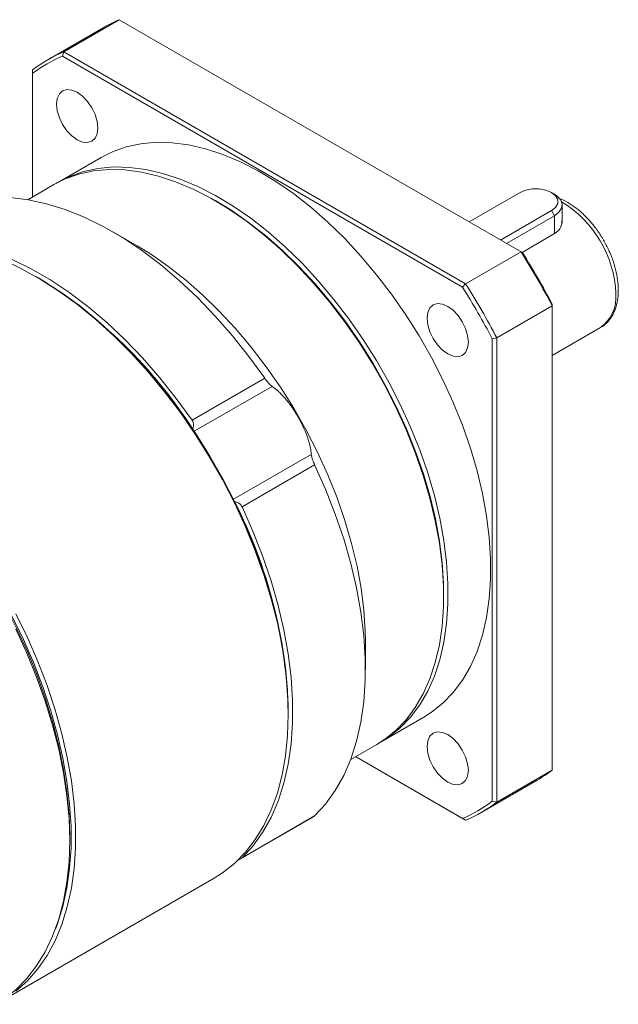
# Model space of a CAD drawing. Header units: millimetres. Extents: x 1342 to 1766, y 1019 to 1318.
# Tile 5 of 10: x 1506 to 1545, y 1091 to 1156. Entities that reach past the tile are written whole.
import ezdxf

# ---------------------------------------------------------------- set-up
doc = ezdxf.new("R2010")
doc.units = ezdxf.units.MM
doc.layers.get('0').update_dxf_attribs({"lineweight": 18})

msp = doc.modelspace()

# ---------------------------------------------------------------- linework, layer by layer
at = {"color": 7, "linetype": 'Continuous', "lineweight": 15}
for p, q in [((1512.19755, 1156.24296), (1508.53474, 1154.12846)), ((1538.76069, 1140.90839), (1512.19755, 1156.24296)), ((1511.13029, 1155.71234), (1507.46747, 1153.59785)), ((1508.4417, 1153.83925), (1508.53474, 1154.12846)), ((1508.53474, 1154.12846), (1535.09787, 1138.79389)), ((1534.89393, 1138.56871), (1508.4417, 1153.83925)), ((1506.47209, 1152.93733), (1506.47209, 1152.70185)), ((1506.47209, 1152.70185), (1506.47209, 1144.5364)), ((1510.99368, 1147.14666), (1508.17233, 1145.51793)), ((1507.87534, 1145.34648), (1506.15222, 1144.35175)), ((1518.7004, 1144.20233), (1518.55193, 1144.28807)), ((1538.69495, 1144.8304), (1535.33089, 1142.88837)), ((1540.97203, 1144.71595), (1540.77401, 1144.8303)), ((1537.40978, 1141.68825), (1540.77384, 1143.63028)), ((1540.97183, 1143.28735), (1540.77384, 1143.63028)), ((1541.48439, 1142.79051), (1541.48439, 1144.00171)), ((1540.97183, 1143.28735), (1537.80579, 1141.45964)), ((1513.37944, 1141.30206), (1511.77104, 1142.23087)), ((1540.97183, 1142.10896), (1538.82641, 1140.87043)), ((1535.09787, 1138.79389), (1538.76069, 1140.90839)), ((1538.85372, 1140.85465), (1538.76069, 1140.90839)), ((1506.82126, 1139.20198), (1506.6728, 1139.28772)), ((1535.09787, 1138.79389), (1534.89393, 1138.56871)), ((1540.82334, 1137.33577), (1537.16052, 1135.22128)), ((1540.82334, 1137.33577), (1540.82334, 1137.44318)), ((1540.82334, 1106.66165), (1540.82334, 1137.33577)), ((1540.82334, 1134.05689), (1544.0156, 1135.89974)), ((1536.86354, 1135.15724), (1537.16052, 1135.22128)), ((1536.86354, 1104.61119), (1536.86354, 1135.15724)), ((1537.16052, 1135.22128), (1537.16052, 1104.54715)), ((1517.01271, 1129.78391), (1521.81397, 1132.55561)), ((1525.1158, 1126.83667), (1520.31455, 1124.06496)), ((1533.6462, 1118.14118), (1533.6462, 1118.31263)), ((1528.47372, 1113.29784), (1528.47372, 1115.15517)), ((1523.37548, 1110.35469), (1523.37548, 1110.52614)), ((1529.52059, 1108.53764), (1532.34195, 1110.16638)), ((1527.50048, 1107.37146), (1529.22361, 1108.3662)), ((1535.09787, 1103.35602), (1527.82133, 1107.55668)), ((1527.82136, 1107.55669), (1534.89393, 1103.47379)), ((1537.16052, 1104.54715), (1540.82334, 1106.66165)), ((1536.16514, 1103.88664), (1539.82795, 1106.00114)), ((1537.16052, 1104.54715), (1536.86354, 1104.61119)), ((1520.26097, 1100.82541), (1525.07924, 1103.60693)), ((1520.31455, 1100.86428), (1525.1158, 1103.63598)), ((1525.1158, 1103.63598), (1525.07611, 1103.6123)), ((1534.89393, 1103.47379), (1535.09787, 1103.35602)), ((1508.92222, 1102.011), (1508.92222, 1102.29674)), ((1519.99485, 1100.67118), (1521.87441, 1101.75622)), ((1520.25847, 1100.82963), (1520.31455, 1100.86428)), ((1504.42434, 1091.42301), (1518.48162, 1099.53811))]:
    msp.add_line(p, q, dxfattribs=at)
at = {"color": 8, "linetype": 'Continuous', "lineweight": 15}
for p, q in [((1540.97183, 1142.10896), (1540.97183, 1143.28735)), ((1522.30163, 1132.01946), (1517.15718, 1129.04963)), ((1519.75089, 1124.55718), (1524.89535, 1127.52701))]:
    msp.add_line(p, q, dxfattribs=at)
at = {"color": 7, "linetype": 'Continuous', "lineweight": 15, "flags": 128}
for points in [[(1508.05663, 1150.65994), (1508.10302, 1150.22634), (1508.239, 1149.76874), (1508.45532, 1149.31832), (1508.73722, 1148.90578), (1509.06552, 1148.55924), (1509.41782, 1148.3023), (1509.77011, 1148.15248), (1510.09841, 1148.11999), (1510.38032, 1148.20704), (1510.59663, 1148.40771), (1510.73261, 1148.7083), (1510.779, 1149.08835), (1510.73261, 1149.52195), (1510.59663, 1149.97955), (1510.38032, 1150.42996), (1510.09841, 1150.8425), (1509.77011, 1151.18905), (1509.41782, 1151.44598), (1509.06552, 1151.5958), (1508.73722, 1151.62829), (1508.45532, 1151.54124), (1508.239, 1151.34058), (1508.10302, 1151.03998), (1508.05663, 1150.65994)], [(1510.99368, 1147.14666), (1511.74139, 1147.52168), (1512.65267, 1147.84438), (1513.61817, 1148.05169), (1514.63208, 1148.14234), (1515.68831, 1148.11581), (1516.78049, 1147.97225), (1517.90207, 1147.71252), (1519.0463, 1147.33819), (1520.20629, 1146.8515), (1521.37507, 1146.25539), (1522.54561, 1145.55343), (1523.71088, 1144.74986), (1524.86385, 1143.84949), (1525.99761, 1142.85776), (1527.10532, 1141.78061), (1528.18033, 1140.62454), (1529.21618, 1139.39649), (1530.20663, 1138.10385), (1531.14573, 1136.75439), (1532.02782, 1135.35623), (1532.84761, 1133.91777), (1533.60016, 1132.44768), (1534.28095, 1130.95478), (1534.88588, 1129.44807), (1535.41132, 1127.93659), (1535.8541, 1126.42944), (1536.21157, 1124.93568), (1536.48156, 1123.46431), (1536.66247, 1122.02416), (1536.75319, 1120.62389), (1536.75319, 1119.27194), (1536.66247, 1117.97643), (1536.48156, 1116.74515), (1536.21157, 1115.5855), (1535.8541, 1114.50446), (1535.41132, 1113.50854), (1534.88588, 1112.60372), (1534.28095, 1111.79544), (1533.60016, 1111.08857), (1532.84761, 1110.48735), (1532.34195, 1110.16638)], [(1529.22361, 1108.3662), (1529.72927, 1108.68717), (1530.48182, 1109.28839), (1531.16261, 1109.99526), (1531.76754, 1110.80354), (1532.29298, 1111.70836), (1532.73576, 1112.70428), (1533.09322, 1113.78532), (1533.36322, 1114.94497), (1533.54413, 1116.17625), (1533.63485, 1117.47176), (1533.63485, 1118.82371), (1533.54413, 1120.22398), (1533.36322, 1121.66413), (1533.09322, 1123.1355), (1532.73576, 1124.62926), (1532.29298, 1126.13641), (1531.76754, 1127.64789), (1531.16261, 1129.1546), (1530.48182, 1130.6475), (1529.72927, 1132.11759), (1528.90948, 1133.55605), (1528.02738, 1134.95421), (1527.08829, 1136.30367), (1526.09784, 1137.59631), (1525.06199, 1138.82436), (1523.98698, 1139.98043), (1522.87927, 1141.05758), (1521.74551, 1142.04931), (1520.59253, 1142.94968), (1519.42727, 1143.75325), (1518.25673, 1144.45521), (1517.08795, 1145.05132), (1515.92795, 1145.53801), (1514.78373, 1145.91234), (1513.66215, 1146.17207), (1512.56997, 1146.31563), (1511.51374, 1146.34216), (1510.49983, 1146.25151), (1509.53433, 1146.0442), (1508.62305, 1145.7215), (1507.87534, 1145.34648)], [(1508.02487, 1145.43042), (1508.06845, 1145.45679), (1508.92004, 1145.89295), (1509.83132, 1146.21565), (1510.79682, 1146.42295), (1511.81073, 1146.51361), (1512.86695, 1146.48708), (1513.95914, 1146.34352), (1515.08071, 1146.08379), (1516.22494, 1145.70945), (1517.38493, 1145.22277), (1518.55371, 1144.62665), (1519.72426, 1143.9247), (1520.88952, 1143.12112), (1522.0425, 1142.22076), (1523.17625, 1141.22902), (1524.28396, 1140.15188), (1525.35898, 1138.99581), (1526.39482, 1137.76776), (1527.38527, 1136.47511), (1528.32437, 1135.12565), (1529.20646, 1133.72749), (1530.02625, 1132.28904), (1530.7788, 1130.81895), (1531.45959, 1129.32605), (1532.06453, 1127.81933), (1532.58996, 1126.30785), (1533.03274, 1124.8007), (1533.39021, 1123.30695), (1533.66021, 1121.83557), (1533.84111, 1120.39542), (1533.93184, 1118.99516), (1533.93184, 1117.64321), (1533.84111, 1116.34769), (1533.66021, 1115.11641), (1533.39021, 1113.95677), (1533.03274, 1112.87573), (1532.58996, 1111.87981), (1532.06453, 1110.97499), (1531.45959, 1110.16671), (1530.7788, 1109.45984), (1530.02625, 1108.85862), (1529.37107, 1108.45371)], [(1540.77384, 1143.63028), (1541.04417, 1143.84508), (1541.1863, 1144.09759), (1541.1863, 1144.36309), (1541.04417, 1144.6156), (1540.77384, 1144.8304), (1540.40176, 1144.98646), (1539.96435, 1145.06851), (1539.50443, 1145.06851), (1539.06703, 1144.98646), (1538.69495, 1144.8304)], [(1501.72267, 1144.15407), (1502.76374, 1144.38836), (1503.85667, 1144.49914), (1504.99515, 1144.48578), (1506.17264, 1144.34836), (1507.38235, 1144.08767), (1508.61732, 1143.7052), (1509.87043, 1143.20317), (1511.13447, 1142.58446), (1512.40217, 1141.85264), (1513.66621, 1141.01191), (1514.91932, 1140.06713), (1516.15429, 1139.02373), (1517.364, 1137.88772), (1518.54149, 1136.66565), (1519.67997, 1135.36454), (1520.7729, 1133.99189), (1521.81397, 1132.55561)], [(1540.97203, 1144.71595), (1541.13534, 1144.60713), (1541.37406, 1144.35476), (1541.47993, 1144.07378), (1541.4444, 1143.78696), (1541.27033, 1143.51755), (1540.97183, 1143.28735)], [(1533.6462, 1118.31263), (1533.63496, 1118.98845), (1533.54513, 1120.37494), (1533.366, 1121.80092), (1533.09866, 1123.25783), (1532.74472, 1124.73689), (1532.30629, 1126.22921), (1531.78602, 1127.72582), (1531.18704, 1129.21772), (1530.51294, 1130.69593), (1529.76779, 1132.15157), (1528.95607, 1133.57587), (1528.08265, 1134.96028), (1527.15279, 1136.29647), (1526.17209, 1137.57639), (1525.14643, 1138.79236), (1524.08199, 1139.93707), (1522.98517, 1141.00362), (1521.86257, 1141.9856), (1520.72093, 1142.8771), (1519.56713, 1143.67277), (1518.7004, 1144.20233)], [(1518.7004, 1144.20233), (1519.56713, 1143.67277), (1520.72093, 1142.8771), (1521.86257, 1141.9856), (1522.98517, 1141.00362), (1524.08199, 1139.93707), (1525.14643, 1138.79236), (1526.17209, 1137.57639), (1527.15279, 1136.29647), (1528.08265, 1134.96028), (1528.95607, 1133.57587), (1529.76779, 1132.15157), (1530.51294, 1130.69593), (1531.18704, 1129.21772), (1531.78602, 1127.72582), (1532.30629, 1126.22921), (1532.74472, 1124.73689), (1533.09866, 1123.25783), (1533.366, 1121.80092), (1533.54513, 1120.37494), (1533.63496, 1118.98845), (1533.6462, 1118.31263)], [(1496.92142, 1141.38237), (1497.96249, 1141.61665), (1499.05541, 1141.72743), (1500.1939, 1141.71407), (1501.37138, 1141.57665), (1502.5811, 1141.31596), (1503.81606, 1140.9335), (1505.06918, 1140.43146), (1506.33322, 1139.81276), (1507.60091, 1139.08093), (1508.86495, 1138.24021), (1510.11807, 1137.29543), (1511.35303, 1136.25203), (1512.56275, 1135.11602), (1513.74023, 1133.89394), (1514.87872, 1132.59283), (1515.97164, 1131.22019), (1517.01271, 1129.78391)], [(1513.37944, 1141.30206), (1514.25478, 1140.76724), (1515.42005, 1139.96366), (1516.57302, 1139.0633), (1517.70678, 1138.07156), (1518.81449, 1136.99442), (1519.88951, 1135.83835), (1520.92535, 1134.6103), (1521.9158, 1133.31766), (1522.8549, 1131.9682), (1523.73699, 1130.57004), (1524.55678, 1129.13158), (1525.30933, 1127.66149), (1525.99012, 1126.16859), (1526.59505, 1124.66187), (1527.12049, 1123.15039), (1527.56327, 1121.64325), (1527.92074, 1120.14949), (1528.19073, 1118.67811), (1528.37164, 1117.23796), (1528.46236, 1115.8377), (1528.47372, 1115.15517)], [(1523.37548, 1110.35469), (1523.32986, 1111.8057), (1523.19325, 1113.30145), (1522.9664, 1114.83379), (1522.65054, 1116.39433), (1522.2474, 1117.97455), (1521.75918, 1119.56583), (1521.18856, 1121.15947), (1520.53863, 1122.74677), (1519.81297, 1124.31906), (1519.01552, 1125.86775), (1518.15064, 1127.38439), (1517.22306, 1128.86069), (1516.23785, 1130.28859), (1515.20038, 1131.66028), (1514.11632, 1132.96829), (1512.99159, 1134.20545), (1511.83233, 1135.36503), (1510.64488, 1136.44067), (1509.43572, 1137.42652), (1508.21146, 1138.31718), (1506.97878, 1139.10779), (1505.74441, 1139.79403), (1504.5151, 1140.37215)], [(1506.82126, 1139.20198), (1507.12453, 1139.02365), (1508.34625, 1138.24007), (1509.55963, 1137.35733), (1510.75804, 1136.38024), (1511.93494, 1135.31416), (1513.08389, 1134.16489), (1514.19862, 1132.93872), (1515.27305, 1131.64235), (1516.30129, 1130.28284), (1517.27775, 1128.86764), (1518.19709, 1127.40446), (1519.05427, 1125.90131), (1519.84463, 1124.36638), (1520.56385, 1122.80806), (1521.208, 1121.23487), (1521.77355, 1119.6554), (1522.25743, 1118.07826), (1522.65698, 1116.51209), (1522.97003, 1114.96542), (1523.19487, 1113.44671), (1523.33026, 1111.96425), (1523.37548, 1110.52614)], [(1532.55663, 1136.51639), (1532.60302, 1136.08279), (1532.739, 1135.62519), (1532.95532, 1135.17477), (1533.23722, 1134.76224), (1533.56552, 1134.41569), (1533.91782, 1134.15875), (1534.27011, 1134.00893), (1534.59841, 1133.97644), (1534.88032, 1134.06349), (1535.09663, 1134.26416), (1535.23261, 1134.56475), (1535.279, 1134.9448), (1535.23261, 1135.3784), (1535.09663, 1135.836), (1534.88032, 1136.28641), (1534.59841, 1136.69895), (1534.27011, 1137.0455), (1533.91782, 1137.30243), (1533.56552, 1137.45225), (1533.23722, 1137.48474), (1532.95532, 1137.39769), (1532.739, 1137.19703), (1532.60302, 1136.89643), (1532.55663, 1136.51639)], [(1492.46698, 1130.80114), (1492.76843, 1130.62387), (1493.98285, 1129.84497), (1495.18898, 1128.96751), (1496.38022, 1127.99627), (1497.55008, 1126.93655), (1498.69216, 1125.79416), (1499.80023, 1124.57532), (1500.86823, 1123.2867), (1501.89033, 1121.93532), (1502.86095, 1120.52858), (1503.77478, 1119.07415), (1504.62685, 1117.57998), (1505.41248, 1116.05423), (1506.1274, 1114.50524), (1506.76769, 1112.94145), (1507.32987, 1111.37142), (1507.81085, 1109.80371), (1508.20801, 1108.2469), (1508.51919, 1106.70948), (1508.74269, 1105.19985), (1508.87727, 1103.72626), (1508.92222, 1102.29674)], [(1525.1158, 1126.83667), (1525.83914, 1125.21691), (1526.48145, 1123.58404), (1527.03903, 1121.94748), (1527.50867, 1120.31664), (1527.88767, 1118.70091), (1528.17385, 1117.10961), (1528.36556, 1115.55189), (1528.46169, 1114.03673), (1528.46169, 1112.57284), (1528.36556, 1111.16867), (1528.17385, 1109.83229), (1527.88767, 1108.5714), (1527.50867, 1107.39327), (1527.03903, 1106.30467), (1526.48145, 1105.31187), (1525.83914, 1104.4206), (1525.1158, 1103.63598)], [(1520.31455, 1124.06496), (1521.03788, 1122.4452), (1521.68019, 1120.81234), (1522.23777, 1119.17577), (1522.70742, 1117.54493), (1523.08642, 1115.92921), (1523.3726, 1114.33791), (1523.5643, 1112.78019), (1523.66043, 1111.26502), (1523.66043, 1109.80114), (1523.5643, 1108.39696), (1523.3726, 1107.06059), (1523.08642, 1105.7997), (1522.70742, 1104.62156), (1522.23777, 1103.53296), (1521.68019, 1102.54017), (1521.03788, 1101.64889), (1520.31455, 1100.86428)], [(1505.36567, 1116.98179), (1506.12775, 1115.42023), (1506.81601, 1113.83936), (1507.4267, 1112.2478), (1507.95649, 1110.65425), (1508.40247, 1109.06742), (1508.76221, 1107.49596), (1509.03375, 1105.94847), (1509.21561, 1104.43339), (1509.30679, 1102.959), (1509.30679, 1101.53336), (1509.21561, 1100.16424), (1509.03375, 1098.85913), (1508.76221, 1097.62515), (1508.40247, 1096.46905), (1507.95649, 1095.39713), (1507.4267, 1094.41526), (1506.81601, 1093.52879), (1506.12775, 1092.74257), (1505.36567, 1092.06089)], [(1507.97821, 1096.16302), (1508.11362, 1096.52034), (1508.47017, 1097.66617), (1508.7393, 1098.88918), (1508.91954, 1100.18269), (1509.0099, 1101.53964), (1509.0099, 1102.95261), (1508.91954, 1104.41389), (1508.7393, 1105.9155), (1508.47017, 1107.44924), (1508.11362, 1109.00673), (1507.67161, 1110.57946), (1507.14653, 1112.15884), (1506.54127, 1113.73625), (1505.85912, 1115.30307), (1505.10382, 1116.85075)], [(1508.92222, 1102.011), (1508.8766, 1103.46201), (1508.73999, 1104.95776), (1508.51313, 1106.49009), (1508.19728, 1108.05063), (1507.79414, 1109.63086), (1507.30592, 1111.22214), (1506.73529, 1112.81578), (1506.08537, 1114.40308), (1505.3597, 1115.97537)], [(1518.48162, 1099.53811), (1519.01552, 1099.87553), (1519.81297, 1100.50351), (1520.53863, 1101.23796), (1521.18856, 1102.07488), (1521.75918, 1103.00969), (1522.2474, 1104.03728), (1522.65054, 1105.15206), (1522.9664, 1106.34791), (1523.19325, 1107.61833), (1523.32986, 1108.95635), (1523.37548, 1110.35469)], [(1532.55663, 1108.22469), (1532.60302, 1107.79109), (1532.739, 1107.33349), (1532.95532, 1106.88308), (1533.23722, 1106.47054), (1533.56552, 1106.12399), (1533.91782, 1105.86706), (1534.27011, 1105.71724), (1534.59841, 1105.68475), (1534.88032, 1105.7718), (1535.09663, 1105.97246), (1535.23261, 1106.27306), (1535.279, 1106.6531), (1535.23261, 1107.0867), (1535.09663, 1107.5443), (1534.88032, 1107.99472), (1534.59841, 1108.40726), (1534.27011, 1108.7538), (1533.91782, 1109.01074), (1533.56552, 1109.16056), (1533.23722, 1109.19305), (1532.95532, 1109.106), (1532.739, 1108.90533), (1532.60302, 1108.60474), (1532.55663, 1108.22469)], [(1504.02836, 1091.19442), (1504.56226, 1091.53184), (1505.3597, 1092.15982), (1506.08537, 1092.89427), (1506.73529, 1093.73119), (1507.30592, 1094.666), (1507.79414, 1095.69359), (1508.19728, 1096.80837), (1508.51313, 1098.00422), (1508.73999, 1099.27463), (1508.8766, 1100.61266), (1508.92222, 1102.011)]]:
    msp.add_lwpolyline(points, dxfattribs=at)
at = {"color": 7, "linetype": 'Continuous', "lineweight": 15}
for centre, radius, start, end in [((1515.93479, 1147.38738), 9.61188, 112.8807064, 119.9900772), ((1512.26536, 1145.28675), 9.59653, 112.8765498, 127.1342019), ((1512.18569, 1145.08182), 9.52418, 113.1477048, 126.863047), ((1496.82475, 1114.31492), 49.65718, 27.6193736, 32.3806265), ((1497.17969, 1114.51982), 49.29755, 27.7102183, 32.2897818), ((1489.94776, 1111.69694), 32.26829, 32.8438402, 58.4721552), ((1493.21989, 1112.23388), 49.29755, 27.7102183, 32.2897818), ((1493.16193, 1112.20042), 49.65718, 27.6193736, 32.3806265), ((1490.87838, 1109.60757), 32.51008, 1.6191025, 27.060309), ((1535.02265, 1114.32295), 9.60955, 300.0036557, 307.1308944), ((1531.14994, 1112.23122), 9.52418, 293.1477048, 306.863047), ((1531.36725, 1112.19774), 9.59653, 292.8765498, 307.1342019)]:
    msp.add_arc(centre, radius, start, end, dxfattribs=at)
at = {"color": 8, "linetype": 'Continuous', "lineweight": 15}
for centre, radius, start, end in [((1537.60631, 1137.85017), 7.43009, 2.2600913, 58.8798127), ((1542.54831, 1137.91494), 2.49278, 306.0587703, 5.2534101)]:
    msp.add_arc(centre, radius, start, end, dxfattribs=at)
at = {"color": 7, "linetype": 'Continuous', "lineweight": 15}
for points, knots in [([(1544.00417, 1135.90779), (1544.04949, 1135.9296), (1544.23891, 1136.02076), (1544.51169, 1136.28225), (1544.80674, 1136.6765), (1545.02077, 1137.15179), (1545.15518, 1137.68839), (1545.1924, 1138.10979), (1545.19574, 1138.45558), (1545.18259, 1138.8187), (1545.10653, 1139.38834), (1544.93381, 1140.0783), (1544.68379, 1140.76867), (1544.36303, 1141.44416), (1543.97909, 1142.08995), (1543.5404, 1142.69196), (1543.05601, 1143.23595), (1542.53539, 1143.71237), (1541.98785, 1144.09847), (1541.56816, 1144.34143), (1541.33382, 1144.41802), (1541.28906, 1144.43265)], [0, 0, 0, 0, 0.01802681, 0.0753407, 0.13262341, 0.19113639, 0.25153326, 0.3116942, 0.32053459, 0.35432288, 0.41750742, 0.48054446, 0.54340743, 0.60613721, 0.66882177, 0.73156098, 0.79443569, 0.85756027, 0.92103798, 0.98491764, 1, 1, 1, 1]), ([(1541.46974, 1142.95896), (1541.46283, 1142.84222), (1541.44732, 1142.58015), (1541.23598, 1142.28477), (1541.03652, 1142.15201), (1540.97183, 1142.10896)], [0, 0, 0, 0, 0.35178327, 0.78978019, 1, 1, 1, 1]), ([(1521.81397, 1132.55561), (1521.85085, 1132.50412), (1521.92445, 1132.40136), (1522.0501, 1132.24987), (1522.18645, 1132.1055), (1522.26037, 1132.05029), (1522.30163, 1132.01946)], [0, 0, 0, 0, 0.194730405, 0.388598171, 0.658652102, 1, 1, 1, 1]), ([(1522.30163, 1132.01946), (1522.40668, 1131.94399), (1522.64357, 1131.77378), (1523.08286, 1131.33517), (1523.54962, 1130.75201), (1523.95376, 1130.13875), (1524.2859, 1129.52726), (1524.58044, 1128.85992), (1524.76493, 1128.29255), (1524.86776, 1127.83154), (1524.88615, 1127.62857), (1524.89535, 1127.52701)], [0, 0, 0, 0, 0.1199699, 0.27055858, 0.38599193, 0.48118256, 0.57658796, 0.66873093, 0.80736596, 0.9036177, 1, 1, 1, 1]), ([(1517.05802, 1129.19769), (1517.07981, 1129.27636), (1517.11911, 1129.41831), (1517.09892, 1129.62754), (1517.03997, 1129.73446), (1517.01271, 1129.78391)], [0, 0, 0, 0, 0.40055096, 0.72279157, 1, 1, 1, 1]), ([(1524.89535, 1127.52701), (1524.90215, 1127.47139), (1524.91362, 1127.37763), (1524.97378, 1127.18035), (1525.04086, 1127.00131), (1525.09206, 1126.88883), (1525.1158, 1126.83667)], [0, 0, 0, 0, 0.3673853, 0.61929655, 0.82342753, 1, 1, 1, 1]), ([(1520.31455, 1124.06496), (1520.28144, 1124.11846), (1520.21538, 1124.22521), (1520.04189, 1124.34288), (1519.90545, 1124.37785), (1519.82952, 1124.39732)], [0, 0, 0, 0, 0.308198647, 0.615032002, 1, 1, 1, 1])]:
    msp.add_open_spline(points, degree=3, knots=knots, dxfattribs=at)

doc.saveas('drawing.dxf')
